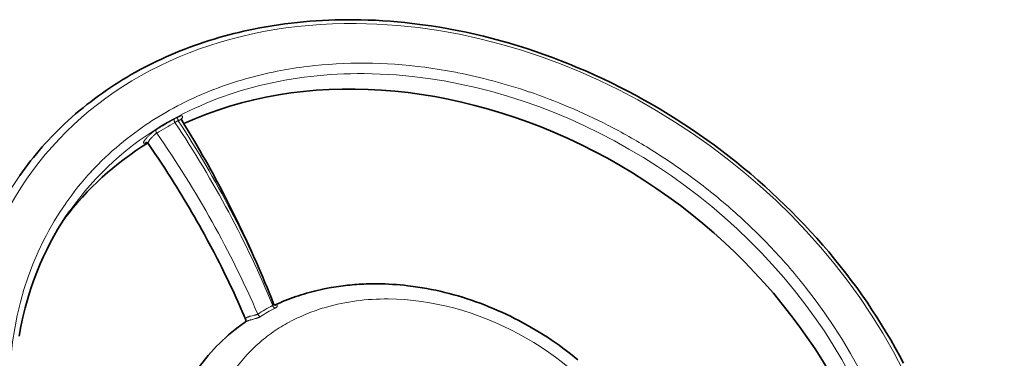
# Model space of a CAD drawing. Header units: inches. Extents: x 2797 to 3517, y 163 to 889.
# Tile 26 of 26: x 3389 to 3517, y 844 to 889. Entities that reach past the tile are written whole.
import ezdxf

# ---------------------------------------------------------------- set-up
doc = ezdxf.new("R2010")
doc.units = ezdxf.units.IN
doc.header["$MEASUREMENT"] = 0

msp = doc.modelspace()

# ---------------------------------------------------------------- linework, layer by layer
at = {"color": 7, "lineweight": 13, "ltscale": 0.062744}
msp.add_line((3408.98, 875.22), (3409.42, 875.46), dxfattribs=at)
at = {"color": 7, "lineweight": 35}
for points in [[(3388.72, 868.28), (3389.06, 868.76), (3389.41, 869.24), (3389.77, 869.72), (3390.14, 870.19), (3390.51, 870.65), (3390.89, 871.11), (3391.27, 871.57), (3391.66, 872.02), (3392.06, 872.47), (3392.46, 872.91), (3392.87, 873.34), (3393.29, 873.77), (3393.71, 874.19), (3394.13, 874.61), (3394.57, 875.03), (3395, 875.43), (3395.53, 875.91), (3396.01, 876.33), (3396.49, 876.74), (3396.98, 877.15), (3397.48, 877.55), (3397.98, 877.94), (3398.49, 878.32), (3399, 878.7), (3399.52, 879.07), (3400.04, 879.44), (3400.57, 879.8), (3401.1, 880.15), (3401.64, 880.49), (3402.18, 880.83), (3402.73, 881.16), (3403.28, 881.48), (3403.83, 881.79), (3404.52, 882.17), (3405.21, 882.53), (3405.9, 882.89), (3406.6, 883.23), (3407.21, 883.51), (3407.82, 883.79), (3408.43, 884.06), (3409.05, 884.32), (3409.67, 884.57), (3410.29, 884.82), (3410.92, 885.06), (3411.55, 885.29), (3412.18, 885.51), (3412.81, 885.72), (3413.45, 885.93), (3414.09, 886.12), (3414.73, 886.31), (3415.37, 886.5), (3416.02, 886.67), (3416.67, 886.84), (3417.31, 887), (3417.95, 887.15), (3418.59, 887.29), (3419.24, 887.42), (3420.05, 887.58), (3420.87, 887.73), (3421.69, 887.87), (3422.51, 887.99), (3423.32, 888.11), (3424.14, 888.21), (3424.96, 888.3), (3425.78, 888.38), (3426.6, 888.45), (3427.42, 888.51), (3428.23, 888.56), (3429.05, 888.6), (3429.86, 888.63), (3430.68, 888.65), (3431.49, 888.65), (3432.3, 888.65)], [(3504.1, 843.75), (3503.56, 844.77), (3503, 845.79), (3502.43, 846.8), (3501.84, 847.79), (3501.24, 848.78), (3500.62, 849.77), (3499.98, 850.75), (3499.33, 851.72), (3498.66, 852.68), (3497.98, 853.64), (3497.28, 854.59), (3496.57, 855.53), (3495.84, 856.46), (3495.09, 857.38), (3494.33, 858.3), (3493.56, 859.2), (3492.77, 860.1), (3491.97, 860.99), (3491.15, 861.86), (3490.32, 862.73), (3489.48, 863.58), (3488.62, 864.43), (3487.75, 865.26), (3486.87, 866.09), (3485.98, 866.9), (3485.07, 867.7), (3484.15, 868.49), (3483.22, 869.26), (3482.28, 870.03), (3481.33, 870.78), (3480.37, 871.52), (3479.4, 872.24), (3478.42, 872.95), (3477.43, 873.65), (3476.43, 874.34), (3475.42, 875.01), (3474.4, 875.67), (3473.37, 876.31), (3472.33, 876.94), (3471.29, 877.55), (3470.24, 878.15), (3469.18, 878.73), (3468.12, 879.3), (3467.04, 879.85), (3465.96, 880.39), (3464.88, 880.91), (3463.79, 881.42), (3462.69, 881.91), (3461.59, 882.38), (3460.49, 882.84), (3459.38, 883.28), (3458.27, 883.7), (3457.15, 884.11), (3456.03, 884.5), (3454.9, 884.88), (3453.78, 885.23), (3452.65, 885.57), (3451.52, 885.89), (3450.38, 886.2), (3449.25, 886.49), (3448.11, 886.76), (3446.98, 887.01), (3445.84, 887.24), (3444.7, 887.46), (3443.57, 887.66), (3442.43, 887.84), (3441.3, 888), (3439.96, 888.17), (3439, 888.28), (3438.04, 888.37), (3437.07, 888.45), (3436.11, 888.52), (3435.16, 888.57), (3434.2, 888.61), (3433.25, 888.64), (3432.3, 888.65)], [(3409.86, 875.51), (3409.85, 875.52), (3409.84, 875.54), (3409.84, 875.55), (3409.83, 875.56), (3409.83, 875.57), (3409.82, 875.59), (3409.82, 875.61), (3409.81, 875.63), (3409.81, 875.65), (3409.81, 875.66), (3409.81, 875.68), (3409.82, 875.69), (3409.82, 875.7)], [(3409.86, 875.51), (3410.28, 874.83), (3410.7, 874.15), (3411.11, 873.46), (3411.52, 872.77), (3411.88, 872.16), (3412.24, 871.54), (3412.6, 870.92), (3412.95, 870.3), (3413.3, 869.68), (3413.65, 869.05), (3414, 868.42), (3414.34, 867.79), (3414.84, 866.86), (3415.33, 865.92), (3415.81, 864.98), (3416.29, 864.03), (3416.82, 862.96), (3417.34, 861.89), (3417.86, 860.81), (3418.36, 859.73), (3418.88, 858.59), (3419.25, 857.76), (3419.62, 856.92), (3419.98, 856.08), (3420.44, 855), (3420.72, 854.33), (3421, 853.67), (3421.27, 853), (3421.57, 852.26), (3421.86, 851.51)], [(3405.47, 872.46), (3405.47, 872.47), (3405.46, 872.48), (3405.45, 872.49), (3405.44, 872.5), (3405.43, 872.51), (3405.42, 872.52), (3405.41, 872.53), (3405.4, 872.54), (3405.39, 872.55), (3405.38, 872.55), (3405.37, 872.56), (3405.36, 872.57), (3405.34, 872.57), (3405.33, 872.58), (3405.32, 872.58), (3405.31, 872.59), (3405.3, 872.59), (3405.28, 872.6), (3405.27, 872.6), (3405.26, 872.6), (3405.24, 872.6), (3405.23, 872.61), (3405.22, 872.61), (3405.21, 872.61), (3405.19, 872.61), (3405.18, 872.6)], [(3405.47, 872.46), (3405.92, 871.82), (3406.35, 871.18), (3406.79, 870.54), (3407.22, 869.89), (3407.64, 869.24), (3408.07, 868.59), (3408.48, 867.93), (3408.9, 867.28), (3409.23, 866.75), (3409.55, 866.23), (3409.88, 865.7), (3410.2, 865.17), (3410.54, 864.6), (3410.87, 864.04), (3411.2, 863.47), (3411.53, 862.9), (3411.86, 862.33), (3412.18, 861.76), (3412.5, 861.18), (3412.82, 860.6), (3413.25, 859.82), (3413.67, 859.03), (3414.09, 858.24), (3414.5, 857.45), (3414.78, 856.9), (3415.05, 856.35), (3415.33, 855.79), (3415.6, 855.24), (3415.88, 854.66), (3416.16, 854.07), (3416.44, 853.48), (3416.71, 852.9), (3416.98, 852.31), (3417.24, 851.72), (3417.5, 851.13), (3417.76, 850.54), (3417.98, 850.03), (3418.2, 849.52)], [(3388.64, 847.3), (3388.87, 848.55), (3389.13, 849.79), (3389.43, 851.01), (3389.76, 852.21), (3390.12, 853.38), (3390.52, 854.53), (3390.94, 855.66), (3391.4, 856.76), (3391.81, 857.69), (3392.25, 858.6), (3392.7, 859.49), (3393.18, 860.37), (3393.67, 861.22), (3394.19, 862.06), (3394.71, 862.88), (3395.26, 863.68)], [(3422.03, 851.36), (3422.36, 851.51), (3422.7, 851.66), (3423.04, 851.81), (3423.38, 851.95), (3423.72, 852.08), (3424.06, 852.21), (3424.41, 852.34), (3424.75, 852.46), (3425.1, 852.58), (3425.45, 852.69), (3425.8, 852.8), (3426.15, 852.9), (3426.5, 853), (3426.85, 853.1), (3427.2, 853.19), (3427.56, 853.28), (3427.92, 853.36), (3428.28, 853.44), (3428.48, 853.48), (3428.69, 853.52), (3428.89, 853.56), (3429.1, 853.6), (3429.41, 853.66), (3429.72, 853.71), (3430.02, 853.76), (3430.32, 853.8), (3430.63, 853.84), (3430.93, 853.88), (3431.23, 853.92), (3431.53, 853.95), (3431.83, 853.98), (3432.13, 854.01), (3432.43, 854.04), (3432.74, 854.06), (3433.04, 854.08), (3433.33, 854.1), (3433.63, 854.11), (3433.93, 854.12), (3434.23, 854.13), (3434.53, 854.14), (3434.83, 854.14), (3435.12, 854.14), (3435.42, 854.14)], [(3461.58, 844.22), (3461.1, 844.61), (3460.61, 844.99), (3460.12, 845.37), (3459.63, 845.74), (3459.13, 846.1), (3458.62, 846.46), (3458.11, 846.81), (3457.6, 847.15), (3457.08, 847.49), (3456.55, 847.81), (3456.02, 848.13), (3455.49, 848.45), (3454.95, 848.75), (3454.41, 849.05), (3453.87, 849.34), (3453.32, 849.62), (3452.77, 849.9), (3452.22, 850.16), (3451.66, 850.42), (3451.1, 850.67), (3450.54, 850.92), (3449.97, 851.15), (3449.4, 851.38), (3448.83, 851.59), (3448.26, 851.8), (3447.68, 852), (3447.11, 852.19), (3446.53, 852.38), (3445.95, 852.55), (3445.37, 852.72), (3444.79, 852.87), (3444.2, 853.02), (3443.62, 853.16), (3443.03, 853.29), (3442.44, 853.41), (3441.86, 853.52), (3441.27, 853.63), (3440.68, 853.72), (3440.1, 853.8), (3439.4, 853.89), (3438.9, 853.95), (3438.4, 854), (3437.9, 854.04), (3437.4, 854.07), (3436.91, 854.1), (3436.41, 854.12), (3435.91, 854.14), (3435.42, 854.14)], [(3421.86, 851.51), (3421.87, 851.49), (3421.88, 851.48), (3421.89, 851.47), (3421.9, 851.45), (3421.91, 851.44), (3421.91, 851.43), (3421.92, 851.42), (3421.93, 851.42), (3421.94, 851.4), (3421.96, 851.39), (3421.97, 851.38), (3421.99, 851.37), (3422, 851.37), (3422.02, 851.36), (3422.03, 851.36), (3422.04, 851.36), (3422.05, 851.36)], [(3418.2, 849.52), (3418.21, 849.5), (3418.22, 849.47), (3418.22, 849.45), (3418.23, 849.43), (3418.23, 849.41), (3418.23, 849.39), (3418.23, 849.38), (3418.23, 849.36), (3418.23, 849.35), (3418.23, 849.34), (3418.23, 849.33), (3418.23, 849.32), (3418.22, 849.3), (3418.22, 849.29), (3418.22, 849.28), (3418.22, 849.27), (3418.21, 849.26), (3418.2, 849.23), (3418.2, 849.22), (3418.19, 849.21), (3418.18, 849.19), (3418.17, 849.17), (3418.16, 849.16), (3418.15, 849.15), (3418.14, 849.13), (3418.13, 849.13)]]:
    msp.add_lwpolyline(points, dxfattribs=at)
at = {"color": 7, "lineweight": 13}
for points in [[(3408.91, 875.68), (3408.91, 875.67), (3408.91, 875.66), (3408.9, 875.65), (3408.9, 875.65), (3408.89, 875.63), (3408.89, 875.61), (3408.88, 875.59), (3408.88, 875.58), (3408.88, 875.56), (3408.88, 875.55), (3408.88, 875.53), (3408.88, 875.52), (3408.88, 875.5), (3408.88, 875.47), (3408.89, 875.45), (3408.89, 875.42), (3408.9, 875.39), (3408.91, 875.37), (3408.91, 875.35), (3408.92, 875.34), (3408.93, 875.32), (3408.93, 875.31), (3408.95, 875.28), (3408.96, 875.25), (3408.98, 875.22), (3408.98, 875.22)], [(3409.82, 875.63), (3409.85, 875.67), (3409.86, 875.69), (3409.87, 875.71), (3409.89, 875.74), (3409.91, 875.76), (3409.92, 875.79), (3409.94, 875.82), (3409.95, 875.85), (3409.96, 875.86), (3409.96, 875.87), (3409.97, 875.89), (3409.97, 875.91), (3409.98, 875.93), (3409.98, 875.94), (3409.98, 875.95), (3409.98, 875.96), (3409.98, 875.97), (3409.98, 875.98), (3409.98, 875.99), (3409.98, 876.01), (3409.98, 876.02), (3409.97, 876.03), (3409.97, 876.04), (3409.96, 876.04), (3409.95, 876.05), (3409.94, 876.06), (3409.94, 876.07), (3409.93, 876.07), (3409.92, 876.07), (3409.91, 876.08), (3409.9, 876.08), (3409.89, 876.08), (3409.87, 876.08), (3409.86, 876.08), (3409.83, 876.08), (3409.81, 876.08), (3409.79, 876.08), (3409.77, 876.08), (3409.75, 876.07), (3409.72, 876.07), (3409.7, 876.06), (3409.69, 876.06), (3409.65, 876.04), (3409.61, 876.03), (3409.57, 876.02), (3409.53, 876), (3409.49, 875.98), (3409.46, 875.96), (3409.42, 875.95), (3409.39, 875.93), (3409.36, 875.92)], [(3409.42, 875.46), (3409.46, 875.48), (3409.48, 875.49), (3409.5, 875.5), (3409.53, 875.51), (3409.56, 875.52), (3409.58, 875.53), (3409.62, 875.54), (3409.63, 875.55), (3409.65, 875.55), (3409.66, 875.55), (3409.68, 875.56), (3409.7, 875.56), (3409.72, 875.56), (3409.73, 875.56), (3409.75, 875.56), (3409.77, 875.56), (3409.78, 875.56), (3409.79, 875.56), (3409.8, 875.55), (3409.81, 875.55), (3409.82, 875.55), (3409.83, 875.54), (3409.84, 875.54), (3409.84, 875.53), (3409.85, 875.52), (3409.86, 875.51)], [(3406.53, 874.28), (3406.47, 874.25), (3406.41, 874.21), (3406.35, 874.17), (3406.29, 874.12), (3406.23, 874.08), (3406.2, 874.05), (3406.16, 874.02), (3406.08, 873.96), (3406.01, 873.9), (3405.94, 873.84), (3405.86, 873.78), (3405.79, 873.71), (3405.72, 873.65), (3405.65, 873.58), (3405.58, 873.52), (3405.52, 873.45), (3405.45, 873.39), (3405.39, 873.32), (3405.33, 873.25), (3405.27, 873.19), (3405.21, 873.12), (3405.16, 873.06), (3405.14, 873.03), (3405.11, 873), (3405.09, 872.97), (3405.07, 872.94), (3405.04, 872.9), (3405.01, 872.86), (3404.98, 872.81), (3404.97, 872.79), (3404.95, 872.77), (3404.94, 872.74), (3404.92, 872.71), (3404.91, 872.68), (3404.9, 872.67), (3404.89, 872.66), (3404.89, 872.64), (3404.89, 872.63), (3404.88, 872.61), (3404.88, 872.6), (3404.88, 872.6), (3404.88, 872.58), (3404.88, 872.57), (3404.88, 872.56), (3404.88, 872.55), (3404.88, 872.55), (3404.88, 872.54), (3404.88, 872.54), (3404.89, 872.53), (3404.89, 872.52), (3404.9, 872.52), (3404.9, 872.52), (3404.91, 872.51), (3404.92, 872.51), (3404.92, 872.51), (3404.93, 872.51), (3404.94, 872.5), (3404.95, 872.5), (3404.97, 872.5), (3404.99, 872.51), (3405, 872.51), (3405.02, 872.51), (3405.03, 872.52), (3405.06, 872.52), (3405.08, 872.53), (3405.11, 872.55), (3405.14, 872.56), (3405.17, 872.57), (3405.19, 872.58), (3405.21, 872.59), (3405.24, 872.6)], [(3406.53, 874.28), (3406.52, 874.27), (3406.52, 874.26), (3406.51, 874.24), (3406.51, 874.23), (3406.5, 874.21), (3406.5, 874.2), (3406.5, 874.19), (3406.49, 874.17), (3406.49, 874.15), (3406.49, 874.13), (3406.49, 874.11), (3406.5, 874.09), (3406.5, 874.07), (3406.5, 874.04), (3406.51, 874.03), (3406.51, 874.02), (3406.52, 873.99), (3406.53, 873.96), (3406.54, 873.93), (3406.56, 873.91), (3406.57, 873.88), (3406.59, 873.85), (3406.6, 873.83)], [(3405.47, 872.46), (3405.47, 872.47), (3405.47, 872.47), (3405.47, 872.48), (3405.46, 872.49), (3405.46, 872.49), (3405.46, 872.51), (3405.46, 872.52), (3405.46, 872.54), (3405.47, 872.55), (3405.47, 872.57), (3405.47, 872.58), (3405.48, 872.6), (3405.49, 872.62), (3405.5, 872.65), (3405.51, 872.68), (3405.53, 872.71), (3405.55, 872.74), (3405.57, 872.78), (3405.6, 872.82), (3405.63, 872.86), (3405.66, 872.91), (3405.68, 872.94), (3405.71, 872.98), (3405.74, 873.02), (3405.77, 873.05), (3405.79, 873.08), (3405.84, 873.14), (3405.9, 873.2), (3405.95, 873.26), (3406.01, 873.32), (3406.07, 873.38), (3406.12, 873.44), (3406.18, 873.5), (3406.21, 873.52), (3406.24, 873.55), (3406.27, 873.58), (3406.3, 873.6), (3406.35, 873.65), (3406.4, 873.69), (3406.45, 873.72), (3406.48, 873.74), (3406.5, 873.76), (3406.54, 873.78), (3406.57, 873.81), (3406.6, 873.83)], [(3422.04, 850.96), (3422.03, 850.96), (3422.02, 850.96), (3422.01, 850.97), (3421.99, 850.98), (3421.97, 850.99), (3421.96, 851), (3421.94, 851.01), (3421.93, 851.01), (3421.92, 851.02), (3421.91, 851.03), (3421.89, 851.05), (3421.87, 851.07), (3421.86, 851.08), (3421.85, 851.1), (3421.84, 851.11), (3421.83, 851.12), (3421.82, 851.15), (3421.8, 851.18), (3421.78, 851.21), (3421.77, 851.24), (3421.75, 851.27), (3421.74, 851.3)], [(3422.34, 851.27), (3422.34, 851.27), (3422.34, 851.28), (3422.34, 851.29), (3422.34, 851.29), (3422.33, 851.31), (3422.33, 851.32), (3422.32, 851.33), (3422.31, 851.34), (3422.31, 851.34), (3422.3, 851.35), (3422.29, 851.36), (3422.28, 851.36), (3422.27, 851.37), (3422.26, 851.37), (3422.25, 851.38), (3422.23, 851.38), (3422.21, 851.38), (3422.19, 851.38), (3422.17, 851.38), (3422.15, 851.38), (3422.14, 851.38), (3422.12, 851.38), (3422.1, 851.37), (3422.08, 851.37), (3422.07, 851.37), (3422.04, 851.36)], [(3422.04, 850.96), (3422.08, 850.97), (3422.11, 850.99), (3422.15, 851.01), (3422.16, 851.02), (3422.18, 851.03), (3422.19, 851.04), (3422.21, 851.05), (3422.22, 851.07), (3422.24, 851.08), (3422.25, 851.1), (3422.26, 851.11), (3422.27, 851.12), (3422.28, 851.12), (3422.29, 851.13), (3422.3, 851.14), (3422.3, 851.15), (3422.31, 851.16), (3422.31, 851.17), (3422.32, 851.19), (3422.33, 851.2), (3422.34, 851.22), (3422.34, 851.23), (3422.34, 851.24), (3422.34, 851.25), (3422.34, 851.26), (3422.34, 851.27)], [(3418.14, 849.13), (3418.15, 849.14), (3418.17, 849.15), (3418.18, 849.16), (3418.2, 849.17), (3418.24, 849.19), (3418.28, 849.21), (3418.32, 849.23), (3418.37, 849.25), (3418.42, 849.27), (3418.47, 849.29), (3418.51, 849.31), (3418.54, 849.32), (3418.58, 849.33), (3418.62, 849.35), (3418.7, 849.37), (3418.75, 849.39), (3418.8, 849.4), (3418.85, 849.42), (3418.9, 849.43), (3418.97, 849.45), (3419.05, 849.47), (3419.12, 849.49), (3419.24, 849.53), (3419.36, 849.56), (3419.47, 849.59), (3419.52, 849.6), (3419.57, 849.62), (3419.62, 849.63), (3419.69, 849.65), (3419.73, 849.67), (3419.76, 849.68), (3419.8, 849.69), (3419.85, 849.71), (3419.89, 849.73), (3419.94, 849.75), (3419.98, 849.77), (3420.01, 849.78), (3420.03, 849.79), (3420.06, 849.81), (3420.09, 849.83), (3420.12, 849.84), (3420.15, 849.86)], [(3418.25, 849.64), (3418.26, 849.66), (3418.27, 849.67), (3418.29, 849.68), (3418.3, 849.69), (3418.32, 849.7), (3418.34, 849.72), (3418.37, 849.73), (3418.4, 849.75), (3418.43, 849.76), (3418.45, 849.77), (3418.47, 849.79), (3418.49, 849.8), (3418.52, 849.81), (3418.57, 849.83), (3418.62, 849.85)], [(3419.22, 850.01), (3419.33, 850.04), (3419.44, 850.06), (3419.51, 850.08), (3419.55, 850.08)], [(3419.69, 850.12), (3419.71, 850.13), (3419.72, 850.13), (3419.73, 850.14), (3419.75, 850.14), (3419.76, 850.15), (3419.78, 850.16), (3419.8, 850.17)], [(3420.15, 849.86), (3420.13, 849.87), (3420.12, 849.87), (3420.1, 849.87), (3420.08, 849.88), (3420.07, 849.89), (3420.06, 849.89), (3420.04, 849.9), (3420.01, 849.92), (3419.99, 849.93), (3419.97, 849.95), (3419.95, 849.96), (3419.93, 849.98), (3419.91, 850), (3419.89, 850.02), (3419.87, 850.05), (3419.85, 850.07), (3419.84, 850.1), (3419.82, 850.12), (3419.81, 850.15), (3419.8, 850.17)], [(3418.19, 849.54), (3418.2, 849.56), (3418.2, 849.57), (3418.2, 849.58), (3418.21, 849.59), (3418.21, 849.6), (3418.22, 849.61), (3418.22, 849.61), (3418.23, 849.63), (3418.25, 849.64)]]:
    msp.add_lwpolyline(points, dxfattribs=at)
for centre, radius, start, end in [((3432.31, 831.56), 51.33, 101.2387, 105.9498), ((3432.87, 828.77), 54.18, 96.967, 101.2419), ((3432.8, 815.19), 67.82, 78.8734, 82.5539), ((3431.54, 834.26), 48.53, 105.9468, 111.1396), ((3432.27, 812.46), 70.59, 75.0638, 78.873), ((3431.58, 809.88), 73.26, 71.1184, 75.0641), ((3430.58, 836.73), 45.88, 111.1374, 116.8521), ((3430.79, 807.59), 75.69, 67.0268, 71.1194), ((3429.51, 838.85), 43.5, 116.8514, 123.1148), ((3430, 805.72), 77.72, 62.7753, 67.0285), ((3433.82, 830.25), 51.8, 118.731, 119.9968), ((3428.69, 839.56), 41.18, 118.0016, 118.7053), ((3428.43, 840.51), 41.51, 123.1166, 129.9321), ((3432.6, 832.35), 49.37, 119.9916, 121.8655), ((3432.81, 831.66), 49.65, 118.685, 121.8639), ((3429.35, 804.44), 79.16, 58.3463, 62.7778), ((3427.5, 841.62), 40.07, 129.9372, 137.2731), ((3429, 803.86), 79.83, 53.7177, 58.3497), ((3426.94, 842.15), 39.3, 137.2826, 145.0629), ((3429.16, 804.06), 79.57, 48.8626, 53.7223), ((3426.97, 842.14), 39.32, 145.076, 153.1783), ((3430.02, 805.05), 78.26, 43.7488, 48.8684), ((3431.77, 806.7), 75.86, 38.3396, 43.7557), ((3421.65, 851.53), 0.248, 291.2731, 310.13), ((3421.69, 851.48), 0.188, 310.6834, 331.4129), ((3421.71, 851.47), 0.161, 331.3305, 351.6501), ((3421.75, 851.47), 0.123, 12.5702, 21.5129), ((3421.74, 851.47), 0.134, 351.7238, 12.3195), ((3435.62, 827.07), 24.99, 105.9468, 111.1397), ((3419.8, 846.57), 3.48, 105.0527, 109.8677), ((3420.65, 843.46), 6.7, 102.3152, 105.114), ((3418.98, 852.56), 2.54, 282.781, 284.5374), ((3419.36, 851.11), 1.04, 284.4162, 288.3405), ((3435.13, 828.34), 23.62, 111.1373, 116.8521), ((3418.26, 849.54), 0.064, 179.5815, 202.5504), ((3434.57, 829.44), 22.4, 116.8513, 123.1149), ((3434.02, 830.29), 21.38, 123.1166, 129.9322), ((3433.54, 830.86), 20.63, 129.9376, 137.2734), ((3433.25, 831.13), 20.24, 137.2829, 145.063)]:
    msp.add_arc(centre, radius, start, end, dxfattribs=at)
for centre, major_axis, ratio, start_param, end_param in [((3446.33, 828.52), (56.45, -39.68), 0.788677, 2.290711, 3.86151), ((3446.33, 828.52), (56.45, -39.68), 0.788675, 5.932306, 8.573899), ((3446.33, 828.52), (51.54, -36.23), 0.788675, 2.157577, 2.42385), ((3445.98, 828.02), (50.72, -35.65), 0.788675, 2.290713, 2.790713), ((3445.98, 828.02), (-50.72, 35.65), 0.788675, 3.141578, 5.432306), ((3409.6, 875.61), (0.188, -0.353), 0.561705, 3.423145, 4.834755), ((3372.16, 849.44), (42.47, -67.55), 0.569038, 1.255878, 1.59833), ((3445.98, 828.02), (-50.72, 35.65), 0.788675, 5.932306, 6.283171), ((3372.28, 848.11), (42.81, -67.57), 0.569447, 1.268975, 1.611523), ((3370.87, 846.27), (43.84, -66.61), 0.564834, 1.2698, 1.613089), ((3445.98, 828.02), (-57.27, 40.25), 0.788675, 6.283171, 8.573898), ((3446.33, 828.52), (51.54, -36.23), 0.788675, 3.25574, 4.351466), ((3446.33, 828.52), (51.54, -36.23), 0.788675, 0.114148, 1.209874), ((3423.28, 849.18), (6.03, 2.71), 0.389172, 1.652188, 2.003882), ((3423.47, 848.88), (5.88, 2.7), 0.383532, 1.637662, 1.985548), ((3443.24, 824.12), (26.54, -18.66), 0.788675, 2.290713, 2.574508), ((3443.24, 824.12), (26.54, -18.66), 0.788675, 5.148511, 8.573899)]:
    msp.add_ellipse(centre, major_axis=major_axis, ratio=ratio, start_param=start_param, end_param=end_param, dxfattribs=at)
at = {"color": 7, "lineweight": 35}
for centre, major_axis, ratio, start_param, end_param in [((3444.57, 826.01), (50.72, -35.65), 0.788675, 0.767183, 2.712669), ((3444.57, 826.01), (50.72, -35.65), 0.788675, 2.81808, 3.116374), ((3445.98, 828.02), (-57.27, 40.25), 0.788675, 6.283011, 6.283171), ((3444.57, 826.01), (57.27, -40.25), 0.788675, 3.141578, 6.283149), ((3445.98, 828.02), (-50.72, 35.65), 0.788675, 6.283171, 6.283343), ((3441.1, 822.59), (29.07, -20.5), 0.824531, 2.848992, 3.142689)]:
    msp.add_ellipse(centre, major_axis=major_axis, ratio=ratio, start_param=start_param, end_param=end_param, dxfattribs=at)

doc.saveas('drawing.dxf')
